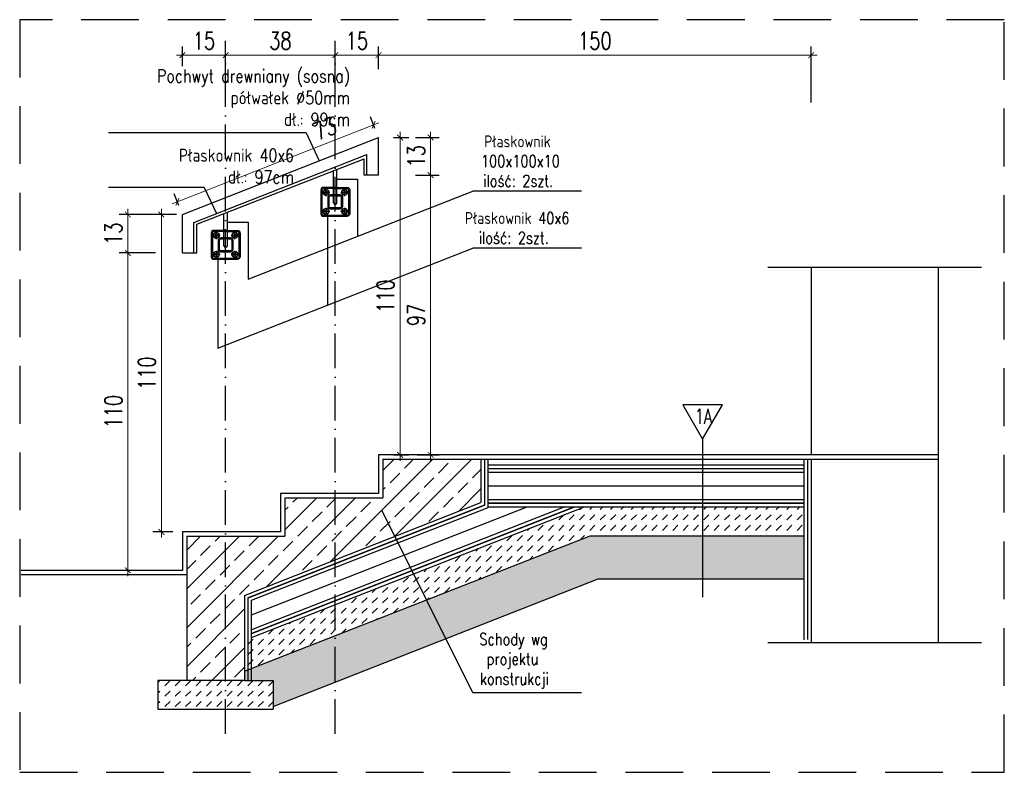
# Model space of a CAD drawing. Header units: millimetres. Extents: x 31969 to 285678, y -69766 to -1123.
# Tile 39 of 161: x 139378 to 139719, y -17401 to -17141. Entities that reach past the tile are written whole.
import ezdxf
from ezdxf.enums import TextEntityAlignment as Align
from ezdxf.lldxf.tags import DXFTag

# ---------------------------------------------------------------- set-up
doc = ezdxf.new("R2010")
doc.units = ezdxf.units.MM
for name, pattern in [('ACAD_ISO03W100', [30, 12, -18]), ('ACAD_ISO10W100', [18, 12, -3, 0, -3]), ('HIDDEN', [0.375, 0.25, -0.125])]:
    doc.linetypes.add(name, pattern=pattern)
for name, color, linetype in [('a-balustrada i pochwyt', 1, 'Continuous'), ('a-balustrady detal', 5, 'Continuous'), ('a-biblioteka', 251, 'Continuous'), ('a-opis 2', 1, 'Continuous'), ('a-osie', 4, 'ACAD_ISO10W100'), ('a-przekrój 2', 251, 'Continuous'), ('a-przekrój 4', 118, 'Continuous'), ('a-przerywana', 250, 'HIDDEN'), ('a-widokowa', 3, 'Continuous'), ('a-wymiary', 11, 'Continuous')]:
    doc.layers.add(name, color=color, linetype=linetype)
doc.layers.add('a-pochwyt', color=1, linetype='Continuous', plot=False)
doc.styles.add('RS01507', font='romans.shx', dxfattribs={"width": 0.7, "height": 0.15})
doc.styles.add('WYMIAR', font='romans.shx', dxfattribs={"width": 0.8})
doc.styles.add('WYMIARY', font='simplex.shx', dxfattribs={"width": 0.75})
doc.linetypes.add('BATTING', pattern='A,0.0001,-0.1,[134,ltypeshp.shx,S=0.1,R=0,X=-0.1,Y=0],-0.2,[134,ltypeshp.shx,S=0.1,R=180,X=0.1,Y=0],-0.1', length=0.4001)
tags = doc.linetypes.add('DASHED', pattern=[0.75, 0.5, -0.25]).pattern_tags.tags
tags[6:7] = [DXFTag(74, 4), DXFTag(75, 0), DXFTag(340, '0'), DXFTag(46, 1.0), DXFTag(50, 0.0), DXFTag(44, 0.0), DXFTag(45, 0.0)]
tags[4:5] = [DXFTag(74, 4), DXFTag(75, 0), DXFTag(340, '0'), DXFTag(46, 1.0), DXFTag(50, 0.0), DXFTag(44, 0.0), DXFTag(45, 0.0)]
tags = doc.linetypes.add('DASHED2', pattern=[0.375, 0.25, -0.125]).pattern_tags.tags
tags[6:7] = [DXFTag(74, 4), DXFTag(75, 0), DXFTag(340, '0'), DXFTag(46, 1.0), DXFTag(50, 0.0), DXFTag(44, 0.0), DXFTag(45, 0.0)]
tags[4:5] = [DXFTag(74, 4), DXFTag(75, 0), DXFTag(340, '0'), DXFTag(46, 1.0), DXFTag(50, 0.0), DXFTag(44, 0.0), DXFTag(45, 0.0)]
doc.dimstyles.new('MAREK50', dxfattribs={"dimtxt": 12.5, "dimasz": 5, "dimexe": 3, "dimexo": 2, "dimgap": 3.5, "dimtad": 1, "dimdec": 1, "dimdsep": 46, "dimtxsty": 'WYMIARY', "dimblk1": 'ARCHTICK', "dimblk2": 'ARCHTICK', "dimsah": 1, "dimcen": 2.5, "dimdle": 5, "dimadec": 0, "dimazin": 0, "dimtfac": 1, "dimtdec": 1, "dimtmove": 1, "dimatfit": 3, "dimldrblk": 'ARCHTICK', "dimfxl": 0, "dimtolj": 1, "dimtzin": 0, "dimarcsym": 0})
pattern_1 = [(45, (233.9504, 0), (2e-16, 3.59210245), [2.54, -2.54])]

# ---------------------------------------------------------------- blocks, each defined once
blk = doc.blocks.new('_ARCHTICK')
at = {"color": 0, "linetype": 'ByBlock', "const_width": 0.15}
blk.add_lwpolyline([(-0.5, -0.5), (0.5, 0.5)], dxfattribs=at)
blk = doc.blocks.new('*D523')
at = {"layer": 'a-wymiary', "color": 0, "linetype": 'ACAD_ISO03W100', "lineweight": -2, "ltscale": 100}
blk.add_line((139507.13, -17181.38), (139512.42, -17181.38), dxfattribs=at)
at = {"layer": 'a-wymiary', "color": 0, "lineweight": 0, "ltscale": 100}
blk.add_line((139509.42, -17179.38), (139509.42, -17293.38), dxfattribs=at)
at = {"layer": 'a-wymiary', "color": 0, "lineweight": -2, "ltscale": 100}
blk.add_line((139507.13, -17291.38), (139512.42, -17291.38), dxfattribs=at)
at = {"layer": 'DEFPOINTS', "color": 0, "ltscale": 100}
for p in [(139505.13, -17181.38), (139505.13, -17291.38), (139509.42, -17291.38)]:
    blk.add_point(p, dxfattribs=at)
at = {"layer": 'a-wymiary', "color": 0, "lineweight": 0, "ltscale": 100, "xscale": 2, "yscale": 2, "zscale": 2}
for p, rotation in [((139509.42, -17181.38), 90), ((139509.42, -17291.38), 270)]:
    blk.add_blockref('_ARCHTICK', p, dxfattribs=dict(at, rotation=rotation))
at = {"layer": 'a-wymiary', "color": 0, "ltscale": 100, "insert": (139504.42, -17236.38), "char_height": 6, "attachment_point": 5, "rotation": 90, "style": 'WYMIARY'}
blk.add_mtext('\\A1;110', dxfattribs=at)
blk = doc.blocks.new('*D524')
at = {"layer": 'a-wymiary', "color": 0, "linetype": 'ACAD_ISO03W100', "lineweight": -2, "ltscale": 100}
blk.add_line((139514.74, -17181.38), (139523.02, -17181.38), dxfattribs=at)
at = {"layer": 'a-wymiary', "color": 0, "lineweight": 0, "ltscale": 100}
blk.add_line((139520.02, -17179.38), (139520.02, -17196.38), dxfattribs=at)
at = {"layer": 'a-wymiary', "color": 0, "lineweight": -2, "ltscale": 100}
blk.add_line((139514.74, -17194.38), (139523.02, -17194.38), dxfattribs=at)
at = {"layer": 'DEFPOINTS', "color": 0, "ltscale": 100}
for p in [(139512.74, -17181.38), (139512.74, -17194.38), (139520.02, -17194.38)]:
    blk.add_point(p, dxfattribs=at)
at = {"layer": 'a-wymiary', "color": 0, "lineweight": 0, "ltscale": 100, "xscale": 2, "yscale": 2, "zscale": 2}
for p, rotation in [((139520.02, -17181.38), 90), ((139520.02, -17194.38), 270)]:
    blk.add_blockref('_ARCHTICK', p, dxfattribs=dict(at, rotation=rotation))
at = {"layer": 'a-wymiary', "color": 0, "ltscale": 100, "insert": (139515.02, -17187.88), "char_height": 6, "attachment_point": 5, "rotation": 90, "style": 'WYMIARY'}
blk.add_mtext('\\A1;13', dxfattribs=at)
blk = doc.blocks.new('*D525')
at = {"layer": 'a-wymiary', "color": 0, "linetype": 'ACAD_ISO03W100', "lineweight": -2, "ltscale": 100}
blk.add_line((139515.37, -17194.38), (139523.02, -17194.38), dxfattribs=at)
at = {"layer": 'a-wymiary', "color": 0, "lineweight": 0, "ltscale": 100}
blk.add_line((139520.02, -17192.38), (139520.02, -17293.38), dxfattribs=at)
at = {"layer": 'a-wymiary', "color": 0, "lineweight": -2, "ltscale": 100}
blk.add_line((139515.37, -17291.38), (139523.02, -17291.38), dxfattribs=at)
at = {"layer": 'DEFPOINTS', "color": 0, "ltscale": 100}
for p in [(139513.37, -17194.38), (139513.37, -17291.38), (139520.02, -17291.38)]:
    blk.add_point(p, dxfattribs=at)
at = {"layer": 'a-wymiary', "color": 0, "lineweight": 0, "ltscale": 100, "xscale": 2, "yscale": 2, "zscale": 2}
for p, rotation in [((139520.02, -17194.38), 90), ((139520.02, -17291.38), 270)]:
    blk.add_blockref('_ARCHTICK', p, dxfattribs=dict(at, rotation=rotation))
at = {"layer": 'a-wymiary', "color": 0, "ltscale": 100, "insert": (139515.02, -17242.88), "char_height": 6, "attachment_point": 5, "rotation": 90, "style": 'WYMIARY'}
blk.add_mtext('\\A1;97', dxfattribs=at)
blk = doc.blocks.new('*D530')
at = {"layer": 'a-wymiary', "color": 0, "linetype": 'ACAD_ISO03W100', "lineweight": -2, "ltscale": 100}
blk.add_line((139430.66, -17208.05), (139423.68, -17208.05), dxfattribs=at)
at = {"layer": 'a-wymiary', "color": 0, "lineweight": 0, "ltscale": 100}
blk.add_line((139426.68, -17206.05), (139426.68, -17320.05), dxfattribs=at)
at = {"layer": 'a-wymiary', "color": 0, "lineweight": -2, "ltscale": 100}
blk.add_line((139430.66, -17318.05), (139423.68, -17318.05), dxfattribs=at)
at = {"layer": 'DEFPOINTS', "color": 0, "ltscale": 100}
for p in [(139432.66, -17208.05), (139426.68, -17318.05), (139432.66, -17318.05)]:
    blk.add_point(p, dxfattribs=at)
at = {"layer": 'a-wymiary', "color": 0, "lineweight": 0, "ltscale": 100, "xscale": 2, "yscale": 2, "zscale": 2}
for p, rotation in [((139426.68, -17208.05), 90), ((139426.68, -17318.05), 270)]:
    blk.add_blockref('_ARCHTICK', p, dxfattribs=dict(at, rotation=rotation))
at = {"layer": 'a-wymiary', "color": 0, "ltscale": 100, "insert": (139421.68, -17263.05), "char_height": 6, "attachment_point": 5, "rotation": 90, "style": 'WYMIARY'}
blk.add_mtext('\\A1;110', dxfattribs=at)
blk = doc.blocks.new('*D531')
at = {"layer": 'a-wymiary', "color": 0, "lineweight": -2, "ltscale": 100}
blk.add_line((139424.68, -17221.38), (139412.07, -17221.38), dxfattribs=at)
at = {"layer": 'a-wymiary', "color": 0, "lineweight": 0, "ltscale": 100}
blk.add_line((139415.07, -17333.38), (139415.07, -17219.38), dxfattribs=at)
at = {"layer": 'a-wymiary', "color": 0, "linetype": 'ACAD_ISO03W100', "lineweight": -2, "ltscale": 100}
blk.add_line((139416.09, -17331.38), (139412.07, -17331.38), dxfattribs=at)
at = {"layer": 'DEFPOINTS', "color": 0, "ltscale": 100}
for p in [(139415.07, -17221.38), (139426.68, -17221.38), (139418.09, -17331.38)]:
    blk.add_point(p, dxfattribs=at)
at = {"layer": 'a-wymiary', "color": 0, "lineweight": 0, "ltscale": 100, "xscale": 2, "yscale": 2, "zscale": 2}
for p, rotation in [((139415.07, -17221.38), 90), ((139415.07, -17331.38), 270)]:
    blk.add_blockref('_ARCHTICK', p, dxfattribs=dict(at, rotation=rotation))
at = {"layer": 'a-wymiary', "color": 0, "ltscale": 100, "insert": (139410.07, -17276.38), "char_height": 6, "attachment_point": 5, "rotation": 90, "style": 'WYMIARY'}
blk.add_mtext('\\A1;110', dxfattribs=at)
blk = doc.blocks.new('*D532')
at = {"layer": 'a-wymiary', "color": 0, "lineweight": -2, "ltscale": 100}
blk.add_line((139431.96, -17208.05), (139412.07, -17208.05), dxfattribs=at)
at = {"layer": 'a-wymiary', "color": 0, "lineweight": 0, "ltscale": 100}
blk.add_line((139415.07, -17223.38), (139415.07, -17206.05), dxfattribs=at)
at = {"layer": 'a-wymiary', "color": 0, "linetype": 'ACAD_ISO03W100', "lineweight": -2, "ltscale": 100}
blk.add_line((139424.68, -17221.38), (139412.07, -17221.38), dxfattribs=at)
at = {"layer": 'DEFPOINTS', "color": 0, "ltscale": 100}
for p in [(139415.07, -17208.05), (139433.96, -17208.05), (139426.68, -17221.38)]:
    blk.add_point(p, dxfattribs=at)
at = {"layer": 'a-wymiary', "color": 0, "lineweight": 0, "ltscale": 100, "xscale": 2, "yscale": 2, "zscale": 2}
for p, rotation in [((139415.07, -17208.05), 90), ((139415.07, -17221.38), 270)]:
    blk.add_blockref('_ARCHTICK', p, dxfattribs=dict(at, rotation=rotation))
at = {"layer": 'a-wymiary', "color": 0, "ltscale": 100, "insert": (139410.07, -17214.72), "char_height": 6, "attachment_point": 5, "rotation": 90, "style": 'WYMIARY'}
blk.add_mtext('\\A1;13', dxfattribs=at)
blk = doc.blocks.new('*D526')
at = {"layer": 'a-wymiary', "color": 0, "lineweight": -2, "ltscale": 100}
blk.add_line((139448.96, -17159.66), (139448.96, -17149.83), dxfattribs=at)
at = {"layer": 'a-wymiary', "color": 0, "linetype": 'ACAD_ISO03W100', "lineweight": -2, "ltscale": 100}
blk.add_line((139486.96, -17159.66), (139486.96, -17149.83), dxfattribs=at)
at = {"layer": 'a-wymiary', "color": 0, "lineweight": 0, "ltscale": 100}
blk.add_line((139488.96, -17152.83), (139446.96, -17152.83), dxfattribs=at)
at = {"layer": 'DEFPOINTS', "color": 0, "ltscale": 100}
for p in [(139448.96, -17152.83), (139448.96, -17161.66), (139486.96, -17161.66)]:
    blk.add_point(p, dxfattribs=at)
at = {"layer": 'a-wymiary', "color": 0, "lineweight": 0, "ltscale": 100, "xscale": 2, "yscale": 2, "zscale": 2, "rotation": 180}
blk.add_blockref('_ARCHTICK', (139448.96, -17152.83), dxfattribs=at)
at = {"layer": 'a-wymiary', "color": 0, "lineweight": 0, "ltscale": 100, "xscale": 2, "yscale": 2, "zscale": 2}
blk.add_blockref('_ARCHTICK', (139486.96, -17152.83), dxfattribs=at)
at = {"layer": 'a-wymiary', "color": 0, "ltscale": 100, "insert": (139467.96, -17147.83), "char_height": 6, "attachment_point": 5, "style": 'WYMIARY'}
blk.add_mtext('\\A1;38', dxfattribs=at)
blk = doc.blocks.new('*D527')
at = {"layer": 'a-wymiary', "color": 0, "lineweight": -2, "ltscale": 100}
blk.add_line((139433.96, -17156.63), (139433.96, -17149.83), dxfattribs=at)
at = {"layer": 'a-wymiary', "color": 0, "linetype": 'ACAD_ISO03W100', "lineweight": -2, "ltscale": 100}
blk.add_line((139448.96, -17156.63), (139448.96, -17149.83), dxfattribs=at)
at = {"layer": 'a-wymiary', "color": 0, "lineweight": 0, "ltscale": 100}
blk.add_line((139450.96, -17152.83), (139431.96, -17152.83), dxfattribs=at)
at = {"layer": 'DEFPOINTS', "color": 0, "ltscale": 100}
for p in [(139433.96, -17152.83), (139433.96, -17158.63), (139448.96, -17158.63)]:
    blk.add_point(p, dxfattribs=at)
at = {"layer": 'a-wymiary', "color": 0, "lineweight": 0, "ltscale": 100, "xscale": 2, "yscale": 2, "zscale": 2, "rotation": 180}
blk.add_blockref('_ARCHTICK', (139433.96, -17152.83), dxfattribs=at)
at = {"layer": 'a-wymiary', "color": 0, "lineweight": 0, "ltscale": 100, "xscale": 2, "yscale": 2, "zscale": 2}
blk.add_blockref('_ARCHTICK', (139448.96, -17152.83), dxfattribs=at)
at = {"layer": 'a-wymiary', "color": 0, "ltscale": 100, "insert": (139441.46, -17147.83), "char_height": 6, "attachment_point": 5, "style": 'WYMIARY'}
blk.add_mtext('\\A1;15', dxfattribs=at)
blk = doc.blocks.new('*D528')
at = {"layer": 'a-wymiary', "color": 0, "linetype": 'ACAD_ISO03W100', "lineweight": -2, "ltscale": 100}
blk.add_line((139486.96, -17157.66), (139486.96, -17149.83), dxfattribs=at)
at = {"layer": 'a-wymiary', "color": 0, "lineweight": -2, "ltscale": 100}
blk.add_line((139501.96, -17157.66), (139501.96, -17149.83), dxfattribs=at)
at = {"layer": 'a-wymiary', "color": 0, "lineweight": 0, "ltscale": 100}
blk.add_line((139484.96, -17152.83), (139503.96, -17152.83), dxfattribs=at)
at = {"layer": 'DEFPOINTS', "color": 0, "ltscale": 100}
for p in [(139501.96, -17152.83), (139486.96, -17159.66), (139501.96, -17159.66)]:
    blk.add_point(p, dxfattribs=at)
at = {"layer": 'a-wymiary', "color": 0, "lineweight": 0, "ltscale": 100, "xscale": 2, "yscale": 2, "zscale": 2, "rotation": 180}
blk.add_blockref('_ARCHTICK', (139486.96, -17152.83), dxfattribs=at)
at = {"layer": 'a-wymiary', "color": 0, "lineweight": 0, "ltscale": 100, "xscale": 2, "yscale": 2, "zscale": 2}
blk.add_blockref('_ARCHTICK', (139501.96, -17152.83), dxfattribs=at)
at = {"layer": 'a-wymiary', "color": 0, "ltscale": 100, "insert": (139494.46, -17147.83), "char_height": 6, "attachment_point": 5, "style": 'WYMIARY'}
blk.add_mtext('\\A1;15', dxfattribs=at)
blk = doc.blocks.new('*D529')
at = {"layer": 'a-wymiary', "color": 0, "linetype": 'ACAD_ISO03W100', "lineweight": -2, "ltscale": 100}
blk.add_line((139501.96, -17157.66), (139501.96, -17149.83), dxfattribs=at)
at = {"layer": 'a-wymiary', "color": 0, "lineweight": -2, "ltscale": 100}
blk.add_line((139651.96, -17169.2), (139651.96, -17149.83), dxfattribs=at)
at = {"layer": 'a-wymiary', "color": 0, "lineweight": 0, "ltscale": 100}
blk.add_line((139499.96, -17152.83), (139653.96, -17152.83), dxfattribs=at)
at = {"layer": 'DEFPOINTS', "color": 0, "ltscale": 100}
for p in [(139651.96, -17152.83), (139501.96, -17159.66), (139651.96, -17171.2)]:
    blk.add_point(p, dxfattribs=at)
at = {"layer": 'a-wymiary', "color": 0, "lineweight": 0, "ltscale": 100, "xscale": 2, "yscale": 2, "zscale": 2, "rotation": 180}
blk.add_blockref('_ARCHTICK', (139501.96, -17152.83), dxfattribs=at)
at = {"layer": 'a-wymiary', "color": 0, "lineweight": 0, "ltscale": 100, "xscale": 2, "yscale": 2, "zscale": 2}
blk.add_blockref('_ARCHTICK', (139651.96, -17152.83), dxfattribs=at)
at = {"layer": 'a-wymiary', "color": 0, "ltscale": 100, "insert": (139576.96, -17147.83), "char_height": 6, "attachment_point": 5, "style": 'WYMIARY'}
blk.add_mtext('\\A1;150', dxfattribs=at)
blk = doc.blocks.new('*D533')
at = {"layer": 'a-wymiary', "color": 0, "lineweight": -2, "ltscale": 100}
blk.add_line((139500.73, -17178.26), (139499.14, -17174.21), dxfattribs=at)
at = {"layer": 'a-wymiary', "color": 0, "lineweight": 0, "ltscale": 100}
blk.add_line((139430.38, -17204.4), (139502.1, -17176.27), dxfattribs=at)
at = {"layer": 'a-wymiary', "color": 0, "linetype": 'ACAD_ISO03W100', "lineweight": -2, "ltscale": 100}
blk.add_line((139432.73, -17204.93), (139431.14, -17200.87), dxfattribs=at)
at = {"layer": 'DEFPOINTS', "color": 0, "ltscale": 100}
for p in [(139500.24, -17177), (139501.46, -17180.12), (139433.46, -17206.79)]:
    blk.add_point(p, dxfattribs=at)
at = {"layer": 'a-wymiary', "color": 0, "lineweight": 0, "ltscale": 100, "xscale": 2, "yscale": 2, "zscale": 2}
for p, rotation in [((139500.24, -17177), 21.41292078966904), ((139432.24, -17203.67), 201.4129207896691)]:
    blk.add_blockref('_ARCHTICK', p, dxfattribs=dict(at, rotation=rotation))
at = {"layer": 'a-wymiary', "color": 0, "ltscale": 100, "insert": (139483.38, -17178.24), "char_height": 6, "attachment_point": 5, "rotation": 21.4129, "style": 'WYMIARY'}
blk.add_mtext('\\A1;73', dxfattribs=at)

msp = doc.modelspace()

# ---------------------------------------------------------------- hatches: boundary and pattern name
at = {"layer": 'a-przekrój 4'}
h = msp.add_hatch(dxfattribs=at)
h.set_pattern_fill('BRASS,_O', color=256, scale=1.5, angle=45)
h.set_pattern_definition([(45, (233.95, 0), (-6.7351921, 6.7351921), []), (45, (230.583, 3.368), (-6.7351921, 6.7351921), [4.7625, -2.38125])])
h.paths.add_polyline_path([(139537.46, -17307.91), (139537.46, -17292.87), (139503.46, -17292.87), (139503.46, -17306.2), (139469.46, -17306.2), (139469.46, -17319.54), (139435.46, -17319.54), (139435.46, -17369.54), (139455.46, -17369.54), (139455.46, -17340.07)])
h = msp.add_hatch(dxfattribs=at)
h.set_pattern_fill('DASH', color=256, scale=0.8, angle=45, style=0)
h.set_pattern_definition(pattern_1)
h.paths.add_polyline_path([(139573.4, -17309.37), (139649.47, -17309.37), (139649.47, -17319.37), (139575.29, -17319.37), (139455.46, -17366.36), (139455.46, -17355.62)])
at = {"layer": 'a-przekrój 4', "ltscale": 1.5}
h = msp.add_hatch(dxfattribs=at)
h.set_pattern_fill('DOTS', color=256, angle=45, style=0)
h.set_pattern_definition([(45, (233.9504, 0), (-0.561266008, 1.683798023), [0, -1.5875])])
h.paths.add_polyline_path([(139578.12, -17334.37), (139649.47, -17334.37), (139649.47, -17319.37), (139575.29, -17319.37), (139455.46, -17366.36), (139455.46, -17369.54), (139465.46, -17369.54), (139465.46, -17378.55)])
at = {"layer": 'a-przekrój 4'}
h = msp.add_hatch(dxfattribs=at)
h.set_pattern_fill('DASH', color=256, scale=0.8, angle=45, style=0)
h.set_pattern_definition(pattern_1)
h.paths.add_polyline_path([(139435.46, -17369.54), (139425.46, -17369.54), (139425.46, -17379.54), (139465.46, -17379.54), (139465.46, -17369.54), (139455.46, -17369.54)])

# ---------------------------------------------------------------- linework, layer by layer
at = {"layer": 'a-balustrada i pochwyt'}
for p, q in [((139456.72, -17230.52), (139534.65, -17199.96)), ((139446.23, -17254.36), (139534.65, -17219.68)), ((139614.28, -17285.97), (139614.28, -17340.65))]:
    msp.add_line(p, q, dxfattribs=at)
msp.add_lwpolyline([(139614.28, -17285.97), (139621.15, -17274.07), (139607.4, -17274.07), (139614.28, -17285.97), (139614.28, -17285.97)], dxfattribs=at)
at = {"layer": 'a-balustrady detal', "ltscale": 0.1}
for p, q in [((139433.96, -17208.05), (139501.96, -17181.38)), ((139501.96, -17194.38), (139501.96, -17181.38)), ((139438.96, -17211.46), (139496.96, -17188.71)), ((139496.96, -17194.38), (139496.96, -17188.71)), ((139501.96, -17194.38), (139496.96, -17194.38)), ((139433.96, -17221.38), (139433.96, -17208.05)), ((139433.96, -17221.38), (139438.96, -17221.38))]:
    msp.add_line(p, q, dxfattribs=at)
at = {"layer": 'a-balustrady detal', "ltscale": 0.5}
msp.add_line((139438.96, -17221.38), (139438.96, -17211.46), dxfattribs=at)
at = {"layer": 'a-biblioteka', "ltscale": 0.1}
for p, q in [((139437.96, -17210.78), (139497.96, -17187.25)), ((139497.96, -17194.38), (139497.96, -17187.25)), ((139487.56, -17198.68), (139486.36, -17198.68)), ((139482.49, -17200.38), (139483.76, -17200.38)), ((139482.91, -17199.89), (139483.76, -17199.4)), ((139482.91, -17200.87), (139482.91, -17199.89)), ((139483.76, -17201.36), (139482.91, -17200.87)), ((139483.76, -17201.65), (139483.76, -17199.11)), ((139483.76, -17201.65), (139483.76, -17199.11)), ((139484.6, -17199.89), (139483.76, -17199.4)), ((139485.03, -17200.38), (139483.76, -17200.38)), ((139483.76, -17201.36), (139484.6, -17200.87)), ((139484.6, -17200.87), (139484.6, -17199.89)), ((139486.36, -17199.08), (139487.56, -17199.08)), ((139486.36, -17201.18), (139487.56, -17201.18)), ((139487.56, -17201.58), (139486.36, -17201.58)), ((139488.89, -17200.38), (139490.16, -17200.38)), ((139489.31, -17199.89), (139490.16, -17199.4)), ((139489.31, -17200.87), (139489.31, -17199.89)), ((139490.16, -17201.36), (139489.31, -17200.87)), ((139490.16, -17201.65), (139490.16, -17199.11)), ((139490.16, -17201.65), (139490.16, -17199.11)), ((139491, -17199.89), (139490.16, -17199.4)), ((139491.43, -17200.38), (139490.16, -17200.38)), ((139490.16, -17201.36), (139491, -17200.87)), ((139491, -17200.87), (139491, -17199.89)), ((139482.49, -17206.98), (139483.76, -17206.98)), ((139483.76, -17206), (139482.91, -17206.49)), ((139482.91, -17206.49), (139482.91, -17207.47)), ((139482.91, -17207.47), (139483.76, -17207.96)), ((139483.76, -17205.71), (139483.76, -17208.25)), ((139483.76, -17205.71), (139483.76, -17208.25)), ((139483.76, -17206), (139484.6, -17206.49)), ((139485.03, -17206.98), (139483.76, -17206.98)), ((139484.6, -17207.47), (139483.76, -17207.96)), ((139484.6, -17206.49), (139484.6, -17207.47)), ((139488.89, -17206.98), (139490.16, -17206.98)), ((139490.16, -17206), (139489.31, -17206.49)), ((139489.31, -17206.49), (139489.31, -17207.47)), ((139489.31, -17207.47), (139490.16, -17207.96)), ((139490.16, -17205.71), (139490.16, -17208.25)), ((139490.16, -17205.71), (139490.16, -17208.25)), ((139490.16, -17206), (139491, -17206.49)), ((139491.43, -17206.98), (139490.16, -17206.98)), ((139491, -17207.47), (139490.16, -17207.96)), ((139491, -17206.49), (139491, -17207.47)), ((139437.96, -17221.38), (139437.96, -17210.78)), ((139444.49, -17215.28), (139445.76, -17215.28)), ((139444.91, -17214.79), (139445.76, -17214.3)), ((139444.91, -17215.77), (139444.91, -17214.79)), ((139445.76, -17216.26), (139444.91, -17215.77)), ((139445.76, -17216.55), (139445.76, -17214.01)), ((139445.76, -17216.55), (139445.76, -17214.01)), ((139446.6, -17214.79), (139445.76, -17214.3)), ((139447.03, -17215.28), (139445.76, -17215.28)), ((139445.76, -17216.26), (139446.6, -17215.77)), ((139446.6, -17215.77), (139446.6, -17214.79)), ((139449.56, -17213.58), (139448.36, -17213.58)), ((139448.36, -17213.98), (139449.56, -17213.98)), ((139450.89, -17215.28), (139452.16, -17215.28)), ((139451.31, -17214.79), (139452.16, -17214.3)), ((139451.31, -17215.77), (139451.31, -17214.79)), ((139452.16, -17216.26), (139451.31, -17215.77)), ((139452.16, -17216.55), (139452.16, -17214.01)), ((139452.16, -17216.55), (139452.16, -17214.01)), ((139453, -17214.79), (139452.16, -17214.3)), ((139453.43, -17215.28), (139452.16, -17215.28)), ((139452.16, -17216.26), (139453, -17215.77)), ((139453, -17215.77), (139453, -17214.79)), ((139448.36, -17216.08), (139449.56, -17216.08)), ((139449.56, -17216.48), (139448.36, -17216.48)), ((139444.49, -17221.88), (139445.76, -17221.88)), ((139445.76, -17220.9), (139444.91, -17221.39)), ((139444.91, -17221.39), (139444.91, -17222.37)), ((139444.91, -17222.37), (139445.76, -17222.86)), ((139445.76, -17220.61), (139445.76, -17223.15)), ((139445.76, -17220.61), (139445.76, -17223.15)), ((139445.76, -17220.9), (139446.6, -17221.39)), ((139447.03, -17221.88), (139445.76, -17221.88)), ((139446.6, -17222.37), (139445.76, -17222.86)), ((139446.6, -17221.39), (139446.6, -17222.37)), ((139450.89, -17221.88), (139452.16, -17221.88)), ((139452.16, -17220.9), (139451.31, -17221.39)), ((139451.31, -17221.39), (139451.31, -17222.37)), ((139451.31, -17222.37), (139452.16, -17222.86)), ((139452.16, -17220.61), (139452.16, -17223.15)), ((139452.16, -17220.61), (139452.16, -17223.15)), ((139452.16, -17220.9), (139453, -17221.39)), ((139453.43, -17221.88), (139452.16, -17221.88)), ((139453, -17222.37), (139452.16, -17222.86)), ((139453, -17221.39), (139453, -17222.37))]:
    msp.add_line(p, q, dxfattribs=at)
for points in [[(139486.36, -17199.08), (139482.86, -17199.08, 0.414214), (139482.36, -17199.58), (139482.36, -17207.78, 0.414214), (139482.86, -17208.28), (139491.06, -17208.28)], [(139487.56, -17201.18), (139488.56, -17201.18, -0.414214), (139489.46, -17202.08), (139489.46, -17205.28, -0.414214), (139488.56, -17206.18), (139485.36, -17206.18, -0.414214), (139484.46, -17205.28), (139484.46, -17202.08, -0.414214), (139485.36, -17201.18), (139486.36, -17201.18)], [(139487.56, -17201.58), (139488.56, -17201.58, -0.414214), (139489.06, -17202.08), (139489.06, -17205.28, -0.414214), (139488.56, -17205.78), (139485.36, -17205.78, -0.414214), (139484.86, -17205.28), (139484.86, -17202.08, -0.414214), (139485.36, -17201.58), (139486.36, -17201.58)], [(139487.56, -17199.08), (139491.06, -17199.08, -0.414214), (139491.56, -17199.58), (139491.56, -17207.78, -0.414214), (139491.06, -17208.28), (139489.46, -17208.28)], [(139448.36, -17213.98), (139444.86, -17213.98, 0.414214), (139444.36, -17214.48), (139444.36, -17222.68, 0.414214), (139444.86, -17223.18), (139453.06, -17223.18)], [(139449.56, -17213.98), (139453.06, -17213.98, -0.414214), (139453.56, -17214.48), (139453.56, -17222.68, -0.414214), (139453.06, -17223.18), (139451.46, -17223.18)], [(139449.56, -17216.08), (139450.56, -17216.08, -0.414214), (139451.46, -17216.98), (139451.46, -17220.18, -0.414214), (139450.56, -17221.08), (139447.36, -17221.08, -0.414214), (139446.46, -17220.18), (139446.46, -17216.98, -0.414214), (139447.36, -17216.08), (139448.36, -17216.08)], [(139449.56, -17216.48), (139450.56, -17216.48, -0.414214), (139451.06, -17216.98), (139451.06, -17220.18, -0.414214), (139450.56, -17220.68), (139447.36, -17220.68, -0.414214), (139446.86, -17220.18), (139446.86, -17216.98, -0.414214), (139447.36, -17216.48), (139448.36, -17216.48)]]:
    msp.add_lwpolyline(points, format="xyb", dxfattribs=at)
for centre, major_axis, ratio, start_param, end_param in [((139483.76, -17200.38), (0.74, 0.74), 0.999612, 0.785592, 3.927185), ((139483.76, -17200.38), (0.277, -0.277), 1, 8.63938, 11.780972), ((139490.16, -17200.38), (0.74, 0.74), 0.999612, 0.785592, 3.927185), ((139490.16, -17200.38), (0.277, -0.277), 1, 8.63938, 11.780972), ((139483.76, -17206.98), (-0.74, -0.74), 1, 0.785398, 3.926991), ((139483.76, -17206.98), (-0.277, 0.277), 1, 8.63938, 11.780972), ((139490.16, -17206.98), (-0.74, -0.74), 1, 0.785398, 3.926991), ((139490.16, -17206.98), (-0.277, 0.277), 1, 8.63938, 11.780972), ((139445.76, -17215.28), (0.74, 0.74), 0.999612, 0.785592, 3.927185), ((139445.76, -17215.28), (0.277, -0.277), 1, 8.63938, 11.780972), ((139452.16, -17215.28), (0.74, 0.74), 0.999612, 0.785592, 3.927185), ((139452.16, -17215.28), (0.277, -0.277), 1, 8.63938, 11.780972), ((139445.76, -17221.88), (-0.74, -0.74), 1, 0.785398, 3.926991), ((139445.76, -17221.88), (-0.277, 0.277), 1, 8.63938, 11.780972), ((139452.16, -17221.88), (-0.74, -0.74), 1, 0.785398, 3.926991), ((139452.16, -17221.88), (-0.277, 0.277), 1, 8.63938, 11.780972)]:
    msp.add_ellipse(centre, major_axis=major_axis, ratio=ratio, start_param=start_param, end_param=end_param, dxfattribs=at)
at = {"layer": 'a-biblioteka', "ltscale": 0.1, "extrusion": (0, 0, -1)}
for centre, major_axis, ratio, start_param, end_param in [((139483.76, -17200.38), (-0.74, 0.74), 1, 0.785398, 3.926991), ((139483.76, -17200.38), (-0.277, -0.277), 1, 8.63938, 11.780972), ((139490.16, -17200.38), (-0.74, 0.74), 1, 0.785398, 3.926991), ((139490.16, -17200.38), (-0.277, -0.277), 1, 8.63938, 11.780972), ((139483.76, -17206.98), (-0.74, 0.74), 0.999612, 3.927185, 7.068778), ((139483.76, -17206.98), (0.277, 0.277), 1, 8.63938, 11.780972), ((139490.16, -17206.98), (-0.74, 0.74), 0.999612, 3.927185, 7.068778), ((139490.16, -17206.98), (0.277, 0.277), 1, 8.63938, 11.780972), ((139445.76, -17215.28), (-0.74, 0.74), 1, 0.785398, 3.926991), ((139445.76, -17215.28), (-0.277, -0.277), 1, 8.63938, 11.780972), ((139452.16, -17215.28), (-0.74, 0.74), 1, 0.785398, 3.926991), ((139452.16, -17215.28), (-0.277, -0.277), 1, 8.63938, 11.780972), ((139445.76, -17221.88), (-0.74, 0.74), 0.999612, 3.927185, 7.068778), ((139445.76, -17221.88), (0.277, 0.277), 1, 8.63938, 11.780972), ((139452.16, -17221.88), (-0.74, 0.74), 0.999612, 3.927185, 7.068778), ((139452.16, -17221.88), (0.277, 0.277), 1, 8.63938, 11.780972)]:
    msp.add_ellipse(centre, major_axis=major_axis, ratio=ratio, start_param=start_param, end_param=end_param, dxfattribs=at)
at = {"layer": 'a-opis 2', "ltscale": 0.1}
for p, q in [((139476.83, -17179.78), (139408.36, -17179.78)), ((139476.83, -17179.78), (139481.38, -17189.45)), ((139441.53, -17198.65), (139408.36, -17198.65)), ((139441.53, -17198.65), (139445.79, -17207.7)), ((139487.56, -17195.78), (139494.72, -17195.78)), ((139494.72, -17195.78), (139494.72, -17215.62)), ((139572.32, -17199.96), (139534.65, -17199.96)), ((139484.23, -17208.68), (139484.23, -17239.45)), ((139449.56, -17210.68), (139456.72, -17210.68)), ((139456.72, -17210.68), (139456.72, -17230.52)), ((139572.32, -17219.68), (139534.65, -17219.68)), ((139446.23, -17223.58), (139446.23, -17254.36)), ((139534.65, -17373.85), (139503.1, -17310.55)), ((139572.32, -17373.85), (139534.65, -17373.85))]:
    msp.add_line(p, q, dxfattribs=at)
at = {"layer": 'a-osie'}
for p, q in [((139448.96, -17388), (139448.96, -17147.82)), ((139486.96, -17388), (139486.96, -17147.82))]:
    msp.add_line(p, q, dxfattribs=at)
at = {"layer": 'a-pochwyt', "ltscale": 0.1}
for p, q in [((139486.36, -17203.98), (139486.36, -17192.87)), ((139487.56, -17203.98), (139487.56, -17192.4)), ((139487.56, -17198.68), (139487.56, -17198.68)), ((139448.36, -17218.88), (139448.36, -17207.77)), ((139449.56, -17218.88), (139449.56, -17207.3)), ((139449.56, -17213.58), (139449.56, -17213.58))]:
    msp.add_line(p, q, dxfattribs=at)
for points in [[(139486.36, -17198.68), (139482.86, -17198.68, 0.414214), (139481.96, -17199.58), (139481.96, -17207.78, 0.414214), (139482.86, -17208.68), (139491.06, -17208.68)], [(139487.56, -17198.68), (139491.06, -17198.68, -0.414214), (139491.96, -17199.58), (139491.96, -17207.78, -0.414214), (139491.06, -17208.68), (139489.46, -17208.68)], [(139448.36, -17213.58), (139444.86, -17213.58, 0.414214), (139443.96, -17214.48), (139443.96, -17222.68, 0.414214), (139444.86, -17223.58), (139453.06, -17223.58)], [(139449.56, -17213.58), (139453.06, -17213.58, -0.414214), (139453.96, -17214.48), (139453.96, -17222.68, -0.414214), (139453.06, -17223.58), (139451.46, -17223.58)]]:
    msp.add_lwpolyline(points, format="xyb", dxfattribs=at)
for centre in [(139486.96, -17203.98), (139448.96, -17218.88)]:
    msp.add_arc(centre, 0.6, 180, 0, dxfattribs=at)
at = {"layer": 'a-przekrój 2'}
for p, q in [((139649.47, -17294.89), (139539.94, -17294.89)), ((139649.47, -17306.89), (139539.94, -17306.89)), ((139566.6, -17309.37), (139457.94, -17351.98))]:
    msp.add_line(p, q, dxfattribs=at)
at = {"layer": 'a-przekrój 4'}
for p, q in [((139503.46, -17292.87), (139651.96, -17292.87)), ((139503.46, -17292.87), (139503.46, -17306.2)), ((139537.46, -17292.87), (139537.46, -17307.91)), ((139539.94, -17309.6), (139539.94, -17292.97)), ((139564.92, -17292.87), (139651.96, -17292.87)), ((139649.47, -17355.41), (139649.47, -17292.97)), ((139539.94, -17297.37), (139649.47, -17297.37)), ((139455.46, -17340.07), (139537.46, -17307.91)), ((139469.46, -17306.2), (139503.46, -17306.2)), ((139469.46, -17306.2), (139469.46, -17319.54)), ((139457.94, -17354.65), (139573.4, -17309.37)), ((139457.94, -17341.76), (139539.94, -17309.6)), ((139539.94, -17309.37), (139649.47, -17309.37)), ((139435.46, -17319.54), (139469.46, -17319.54)), ((139435.46, -17319.54), (139435.46, -17369.54)), ((139455.46, -17366.36), (139575.29, -17319.37)), ((139575.29, -17319.37), (139649.47, -17319.37)), ((139378.03, -17332.87), (139435.46, -17332.87)), ((139465.46, -17378.55), (139578.12, -17334.37)), ((139578.12, -17334.37), (139649.47, -17334.37)), ((139455.46, -17340.07), (139455.46, -17369.54)), ((139457.94, -17369.54), (139457.94, -17341.76)), ((139435.46, -17369.54), (139425.46, -17369.54)), ((139425.46, -17369.54), (139425.46, -17379.54)), ((139455.46, -17369.54), (139435.46, -17369.54)), ((139455.46, -17369.54), (139465.46, -17369.54)), ((139465.46, -17369.54), (139465.46, -17379.54)), ((139425.46, -17379.54), (139465.46, -17379.54))]:
    msp.add_line(p, q, dxfattribs=at)
at = {"layer": 'a-przekrój 4', "linetype": 'BATTING', "ltscale": 8}
for p, q in [((139539.94, -17302.08), (139649.47, -17302.08)), ((139457.94, -17346.82), (139553.44, -17309.37))]:
    msp.add_line(p, q, dxfattribs=at)
at = {"layer": 'a-przekrój 4', "linetype": 'DASHED', "ltscale": 8, "const_width": 0.5}
for points in [[(139538.72, -17292.97), (139538.72, -17308.77), (139456.72, -17340.93), (139456.72, -17369.54)], [(139650.69, -17292.97), (139650.69, -17355.41)], [(139649.47, -17296.11), (139539.94, -17296.11)], [(139539.94, -17308.11), (139649.47, -17308.11)], [(139457.94, -17353.29), (139569.94, -17309.37)]]:
    msp.add_lwpolyline(points, dxfattribs=at)
at = {"layer": 'a-przerywana', "color": 3, "ltscale": 80}
msp.add_lwpolyline([(139718.89, -17140.55), (139377.57, -17140.55), (139377.57, -17401.37), (139718.89, -17401.37)], close=True, dxfattribs=at)
at = {"layer": 'a-widokowa', "linetype": 'DASHED2', "ltscale": 30}
for p, q in [((139636.96, -17226.33), (139710.96, -17226.33)), ((139636.96, -17356.44), (139710.96, -17356.44))]:
    msp.add_line(p, q, dxfattribs=at)
at = {"layer": 'a-widokowa'}
for p, q in [((139651.96, -17226.33), (139651.96, -17291.38)), ((139695.96, -17226.33), (139695.96, -17291.38)), ((139695.96, -17291.38), (139501.96, -17291.38)), ((139501.96, -17291.38), (139501.96, -17304.72)), ((139651.96, -17292.87), (139651.96, -17356.44)), ((139651.96, -17292.87), (139695.96, -17292.87)), ((139695.96, -17291.38), (139695.96, -17356.44)), ((139501.96, -17304.72), (139467.96, -17304.72)), ((139467.96, -17304.72), (139467.96, -17318.05)), ((139467.96, -17318.05), (139433.96, -17318.05)), ((139433.96, -17318.05), (139433.96, -17331.38)), ((139433.96, -17331.38), (139378.03, -17331.38))]:
    msp.add_line(p, q, dxfattribs=at)

# ---------------------------------------------------------------- texts
at = {"layer": 'a-balustrada i pochwyt', "style": 'RS01507', "width": 0.7}
msp.add_text('1A', height=5.194, dxfattribs=at).set_placement((139614.56, -17277.96), align=Align.MIDDLE_CENTER)
at = {"layer": 'a-opis 2', "ltscale": 0.1, "style": 'WYMIAR'}
for s, insert, char_height, width, attachment_point in [('Pochwyt drewniany (sosna)\\Ppółwałek ∅50mm\\Pdł.: 99cm', (139492.07, -17157.78), 4.5269, 94.9255, 3), ('{\\W1.14901; }Płaskownik\\P{\\W0.74901; }100x100x10\\P{\\W1.03472; }ilość: 2szt.', (139535.34, -17198.49), 4.1154, 35.1687, 7), ('Płaskownik 40x6\\Pdł.: 97cm', (139472.66, -17185.26), 4.5269, 94.9255, 3), ('{\\W0.137349; }Płaskownik 40x6\\P{\\W1.87068; }ilość: 2szt.', (139531.43, -17218.21), 4.1154, 42.0493, 7), ('{\\W1.94687; }Schody wg \\P{\\W2.84211; }projektu \\P{\\W2.02306; }konstrukcji', (139531.43, -17372.38), 4.1154, 42.0493, 7)]:
    msp.add_mtext(s, dxfattribs=dict(at, insert=insert, char_height=char_height, width=width, attachment_point=attachment_point))

# ---------------------------------------------------------------- dimensions: what is measured, and where the dimension line sits
at = {"layer": 'a-wymiary', "ltscale": 100}
for base, p1, p2, angle, picture, middle in [((139433.96, -17152.83), (139448.96, -17158.63), (139433.96, -17158.63), 180, '*D527', (139441.46, -17147.83)), ((139448.96, -17152.83), (139486.96, -17161.66), (139448.96, -17161.66), 180, '*D526', (139467.96, -17147.83)), ((139501.96, -17152.83), (139486.96, -17159.66), (139501.96, -17159.66), 180, '*D528', (139494.46, -17147.83)), ((139651.96, -17152.83), (139501.96, -17159.66), (139651.96, -17171.2), 180, '*D529', (139576.96, -17147.83)), ((139509.42, -17291.38), (139505.13, -17181.38), (139505.13, -17291.38), 90, '*D523', (139504.42, -17236.38)), ((139520.02, -17194.38), (139512.74, -17181.38), (139512.74, -17194.38), 90, '*D524', (139515.02, -17187.88)), ((139520.02, -17291.38), (139513.37, -17194.38), (139513.37, -17291.38), 90, '*D525', (139515.02, -17242.88)), ((139426.68, -17318.05), (139432.66, -17208.05), (139432.66, -17318.05), 90, '*D530', (139421.68, -17263.05)), ((139415.07, -17221.38), (139418.09, -17331.38), (139426.68, -17221.38), 90, '*D531', (139410.07, -17276.38))]:
    dim = msp.add_linear_dim(base=base, p1=p1, p2=p2, angle=angle, dimstyle='MAREK50', override={"dimtxt": 6, "dimasz": 2, "dimgap": 2, "dimdle": 2, "dimfxl": 10, "dimlwd": 0}, dxfattribs=at)
    dim.commit()
    dim.dimension.update_dxf_attribs({"geometry": picture, "text_midpoint": middle})
dim = msp.add_linear_dim(base=(139500.24, -17177), p1=(139433.46, -17206.79), p2=(139501.46, -17180.12), angle=21.4129, dimstyle='MAREK50', override={"dimtxt": 6, "dimasz": 2, "dimgap": 2, "dimdle": 2, "dimfxl": 10, "dimlwd": 0}, dxfattribs=at)
dim.commit()
dim.dimension.update_dxf_attribs({"geometry": '*D533', "text_midpoint": (139485.2, -17182.9), "dimtype": 161})
dim = msp.add_linear_dim(base=(139415.07, -17208.05), p1=(139426.68, -17221.38), p2=(139433.96, -17208.05), angle=90, text='13', dimstyle='MAREK50', override={"dimtxt": 6, "dimasz": 2, "dimgap": 2, "dimdle": 2, "dimfxl": 10, "dimlwd": 0}, dxfattribs=at)
dim.commit()
dim.dimension.update_dxf_attribs({"geometry": '*D532', "text_midpoint": (139410.07, -17214.72)})

doc.saveas('drawing.dxf')
